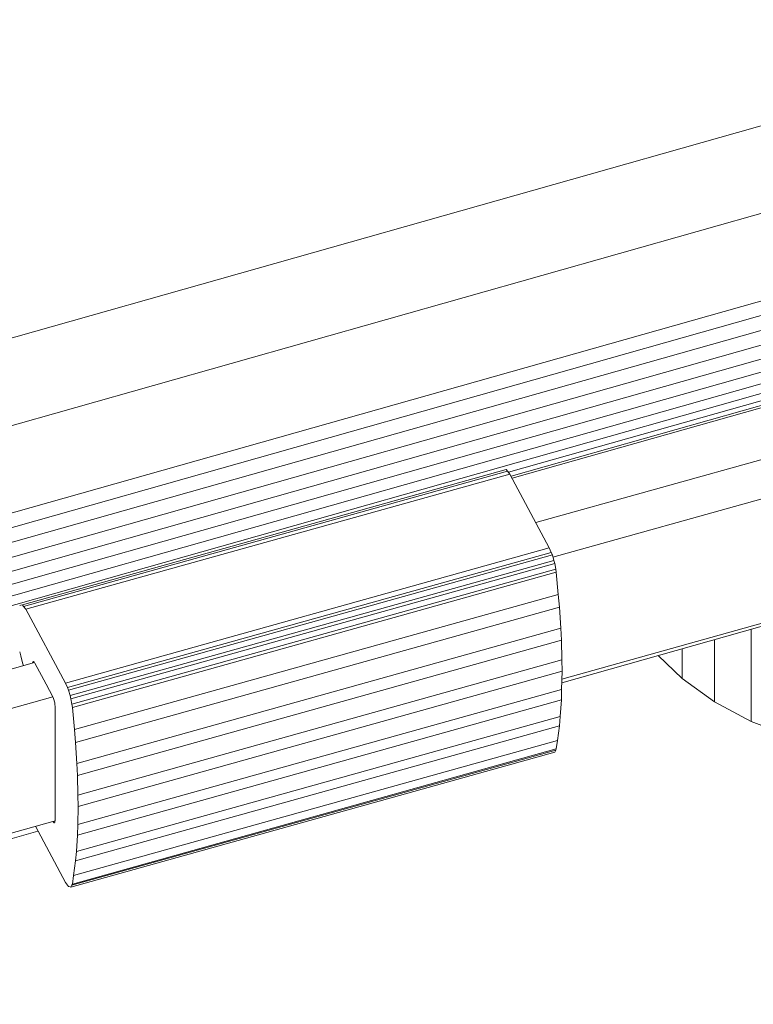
# Model space of a CAD drawing. Header units: millimetres. Extents: x -2220 to 52371, y -4077 to 6953.
# Tile 237 of 256: x 37571 to 37659, y 2127 to 2245. Entities that reach past the tile are written whole.
import ezdxf

# ---------------------------------------------------------------- set-up
doc = ezdxf.new("R2010")
doc.units = ezdxf.units.MM
doc.header["$MEASUREMENT"] = 0
doc.layers.add('Nuevo_09_EI_Mobiliari general', color=7, linetype='Continuous')
doc.layers.add('Nuevo_09_EI_Mobiliari general_Pluma_Nº__61', color=7, linetype='Continuous', lineweight=5, true_color=0x6a6a6a)

# ---------------------------------------------------------------- blocks, each defined once
blk = doc.blocks.new('Elem Sección_207_2', base_point=(42615.74, 4689.65))
at = {"layer": 'Nuevo_09_EI_Mobiliari general_Pluma_Nº__61', "color": 251, "linetype": 'Continuous', "lineweight": 5, "true_color": 0x6a6a6a}
for p, q in [((37477.84, 2180.49), (37709.11, 2245.98)), ((37470.16, 2167.86), (37726.52, 2240.46)), ((37462.48, 2155.23), (37743.92, 2234.93)), ((37745.45, 2233.63), (37463.28, 2153.72)), ((37746.78, 2232.23), (37464.1, 2152.18)), ((37747.86, 2230.78), (37464.92, 2150.65)), ((37748.66, 2229.32), (37465.71, 2149.19)), ((37719.12, 2219.39), (37490.25, 2154.58)), ((37718.49, 2217.84), (37491.38, 2153.52)), ((37718.69, 2216.75), (37493.88, 2153.09)), ((37719.1, 2215.99), (37629.68, 2190.67)), ((37719.37, 2215.49), (37630, 2190.18)), ((37719.49, 2215.26), (37630.12, 2189.95)), ((37632.95, 2184.66), (37729.39, 2211.61)), ((37731.59, 2207.53), (37635, 2180.54)), ((37731.59, 2192.65), (37636.07, 2165.96)), ((37729.54, 2192), (37636.06, 2165.53)), ((37571.68, 2174.85), (37629.42, 2190.99)), ((37571.83, 2174.65), (37629.58, 2190.79)), ((37572.11, 2174.3), (37629.86, 2190.44)), ((37629.42, 2190.99), (37629.58, 2190.79)), ((37629.58, 2190.79), (37629.86, 2190.44)), ((37629.86, 2190.44), (37629.86, 2190.44)), ((37629.86, 2190.44), (37634.57, 2181.64)), ((37576.82, 2165.5), (37634.57, 2181.64)), ((37577.05, 2164.96), (37634.8, 2181.1)), ((37634.57, 2181.64), (37634.8, 2181.1)), ((37634.8, 2181.1), (37634.93, 2180.79)), ((37634.93, 2180.79), (37577.18, 2164.65)), ((37635.11, 2180.14), (37577.37, 2164)), ((37635.22, 2179.76), (37577.48, 2163.62)), ((37634.93, 2180.79), (37635.11, 2180.14)), ((37635.11, 2180.14), (37635.22, 2179.76)), ((37635.22, 2179.76), (37635.33, 2179.1)), ((37635.33, 2179.1), (37577.59, 2162.96)), ((37635.4, 2178.72), (37577.65, 2162.58)), ((37635.33, 2179.1), (37635.4, 2178.72)), ((37635.4, 2178.72), (37635.64, 2176.08)), ((37635.64, 2176.08), (37577.89, 2159.94)), ((37635.64, 2176.08), (37635.78, 2174.55)), ((37571.48, 2174.79), (37571.36, 2174.76)), ((37571.68, 2174.85), (37571.48, 2174.79)), ((37571.83, 2174.65), (37571.68, 2174.85)), ((37572.11, 2174.3), (37571.83, 2174.65)), ((37576.82, 2165.5), (37572.11, 2174.3)), ((37635.78, 2174.55), (37578.03, 2158.41)), ((37635.78, 2174.55), (37635.93, 2172.04)), ((37635.93, 2172.04), (37578.18, 2155.9)), ((37635.93, 2172.04), (37636.01, 2170.6)), ((37658.66, 2160.92), (37658.66, 2171.93)), ((37636.01, 2170.6), (37578.26, 2154.46)), ((37636.01, 2170.6), (37636.06, 2168.25)), ((37654.28, 2163.25), (37654.28, 2170.69)), ((37571.48, 2168.74), (37571.36, 2169.21)), ((37650.43, 2166.02), (37650.43, 2169.6)), ((37497.39, 2146.77), (37573.12, 2167.93)), ((37571.68, 2167.92), (37571.48, 2168.74)), ((37572.89, 2167.89), (37572.92, 2168.03)), ((37573.11, 2167.94), (37572.89, 2167.89)), ((37572.95, 2168.04), (37572.92, 2168.03)), ((37572.95, 2168.04), (37573.02, 2168.06)), ((37573.02, 2168.06), (37573.02, 2168.06)), ((37573.02, 2168.06), (37573.02, 2168.06)), ((37573.02, 2168.06), (37573.07, 2167.99)), ((37573.07, 2167.99), (37573.12, 2167.93)), ((37636.06, 2168.25), (37578.31, 2152.11)), ((37636.06, 2168.25), (37636.09, 2166.9)), ((37650.43, 2166.02), (37647.58, 2168.79)), ((37571.82, 2167.57), (37571.68, 2167.92)), ((37573.15, 2167.88), (37574.5, 2165.36)), ((37636.09, 2166.9), (37578.34, 2150.76)), ((37636.09, 2166.9), (37636.04, 2164.73)), ((37654.28, 2163.25), (37650.43, 2166.02)), ((37575.31, 2163.86), (37574.5, 2165.36)), ((37577.05, 2164.96), (37576.82, 2165.5)), ((37577.18, 2164.65), (37577.05, 2164.96)), ((37577.37, 2164), (37577.18, 2164.65)), ((37577.18, 2164.65), (37577.18, 2164.65)), ((37636.04, 2164.73), (37578.29, 2148.59)), ((37636.04, 2164.73), (37636.01, 2163.48)), ((37575.31, 2163.86), (37499.44, 2142.65)), ((37575.31, 2163.86), (37575.4, 2163.65)), ((37575.4, 2163.65), (37575.45, 2163.52)), ((37575.45, 2163.52), (37575.51, 2163.27)), ((37575.51, 2163.27), (37575.55, 2163.12)), ((37577.48, 2163.62), (37577.37, 2164)), ((37577.59, 2162.96), (37577.48, 2163.62)), ((37577.48, 2163.62), (37577.48, 2163.62)), ((37636.01, 2163.48), (37578.26, 2147.35)), ((37636.01, 2163.48), (37635.86, 2161.52)), ((37658.66, 2160.92), (37654.28, 2163.25)), ((37575.55, 2163.12), (37575.57, 2162.89)), ((37575.57, 2162.89), (37575.58, 2162.75)), ((37575.58, 2154.19), (37575.58, 2162.75)), ((37577.65, 2162.58), (37577.59, 2162.96)), ((37577.89, 2159.94), (37577.65, 2162.58)), ((37635.86, 2161.52), (37578.12, 2145.38)), ((37635.86, 2161.52), (37635.78, 2160.39)), ((37663.45, 2159.07), (37658.66, 2160.92)), ((37578.03, 2158.41), (37577.89, 2159.94)), ((37635.78, 2160.39), (37578.03, 2144.25)), ((37635.78, 2160.39), (37635.54, 2158.65)), ((37635.54, 2158.65), (37577.79, 2142.51)), ((37635.4, 2157.64), (37635.54, 2158.65)), ((37635.33, 2157.5), (37577.59, 2141.36)), ((37635.4, 2157.64), (37577.65, 2141.5)), ((37578.18, 2155.9), (37578.03, 2158.41)), ((37635.22, 2157.26), (37635.33, 2157.5)), ((37635.33, 2157.5), (37635.4, 2157.64)), ((37635.22, 2157.26), (37577.48, 2141.12)), ((37578.26, 2154.46), (37578.18, 2155.9)), ((37575.58, 2149.06), (37575.58, 2154.19)), ((37578.31, 2152.11), (37578.26, 2154.46)), ((37578.34, 2150.76), (37578.31, 2152.11)), ((37578.34, 2150.76), (37578.29, 2148.59)), ((37575.31, 2148.98), (37500.51, 2128.07)), ((37576.82, 2141.69), (37573.23, 2148.4)), ((37575.58, 2149.05), (37575.31, 2148.98)), ((37575.31, 2148.98), (37575.4, 2148.87)), ((37575.4, 2148.87), (37575.56, 2148.91)), ((37575.4, 2148.87), (37575.45, 2148.8)), ((37575.45, 2148.8), (37575.51, 2148.82)), ((37575.55, 2148.83), (37575.57, 2148.98)), ((37575.57, 2148.98), (37575.58, 2149.06)), ((37578.29, 2148.59), (37578.26, 2147.35)), ((37573.54, 2147.82), (37500.49, 2127.14)), ((37578.26, 2147.35), (37578.12, 2145.38)), ((37578.12, 2145.38), (37578.03, 2144.25)), ((37578.03, 2144.25), (37577.79, 2142.51)), ((37577.79, 2142.51), (37577.65, 2141.5)), ((37577.05, 2141.38), (37576.82, 2141.69)), ((37577.18, 2141.19), (37577.05, 2141.38)), ((37577.37, 2141.15), (37577.18, 2141.19)), ((37577.48, 2141.12), (37577.37, 2141.15)), ((37577.59, 2141.36), (37577.48, 2141.12)), ((37577.65, 2141.5), (37577.59, 2141.36))]:
    blk.add_line(p, q, dxfattribs=at)

msp = doc.modelspace()

# ---------------------------------------------------------------- block references
at = {"layer": 'Nuevo_09_EI_Mobiliari general', "lineweight": 0}
msp.add_blockref('Elem Sección_207_2', (42615.74, 4689.65), dxfattribs=at)

doc.saveas('drawing.dxf')
